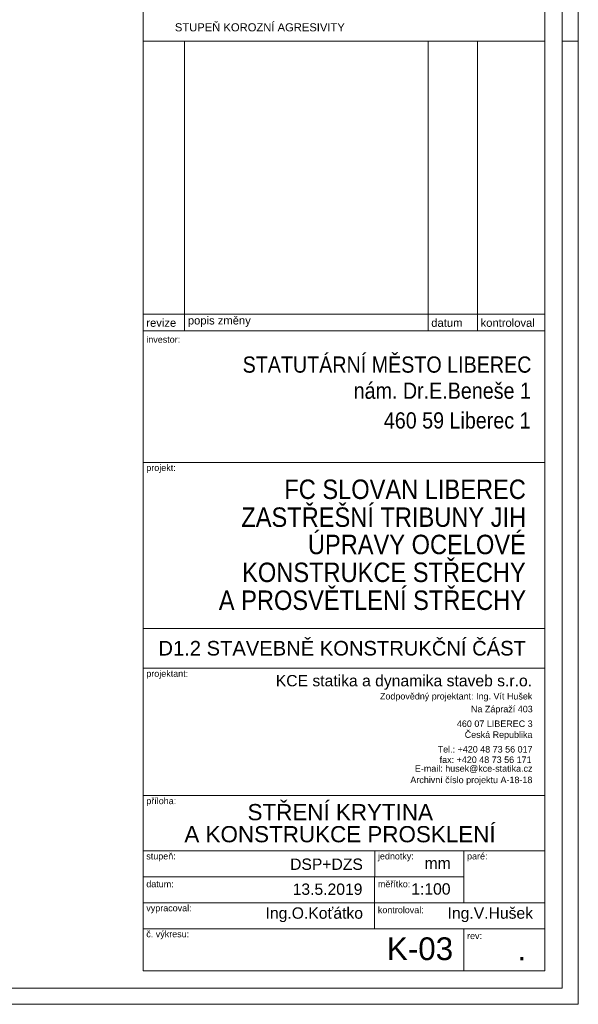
# Model space of a CAD drawing. Header units: metres. Extents: x 212 to 317, y 37 to 97.
# Tile 40 of 52: x 300 to 317, y 37 to 67. Entities that reach past the tile are written whole.
import ezdxf

# ---------------------------------------------------------------- set-up
doc = ezdxf.new("R2010")
doc.units = ezdxf.units.M
for name, color, linetype, lineweight in [('KOTY', 171, 'Continuous', 18), ('POPIS', 7, 'Continuous', 13), ('SRAFY', 254, 'Continuous', 18)]:
    doc.layers.add(name, color=color, linetype=linetype, lineweight=lineweight)
doc.styles.add('ARIAL', font='ARIAL.TTF')

msp = doc.modelspace()

# ---------------------------------------------------------------- linework, layer by layer
at = {"layer": 'KOTY', "color": 171, "linetype": 'Continuous', "lineweight": 18}
msp.add_line((316.869, 37.608), (316.869, 37.108), dxfattribs=at)
msp.add_line((316.869, 37.608), (316.869, 37.108), dxfattribs=at)
msp.add_line((316.869, 37.608), (316.869, 37.108), dxfattribs=at)
msp.add_line((316.869, 37.608), (316.869, 37.108), dxfattribs=at)
at = {"layer": 'POPIS', "color": 204, "linetype": 'Continuous', "lineweight": 13}
for p, q in [((303.436, 66.808), (303.436, 85.178)), ((315.836, 66.808), (315.836, 85.178)), ((303.436, 66.808), (315.836, 66.808)), ((303.436, 38.141), (303.436, 66.808)), ((303.436, 66.808), (315.836, 66.808)), ((304.719, 66.808), (304.719, 57.884)), ((304.719, 66.808), (304.719, 57.884)), ((312.231, 66.808), (312.231, 57.884)), ((313.753, 66.808), (313.753, 57.884)), ((313.753, 66.808), (313.753, 57.884)), ((315.836, 66.808), (315.836, 38.141)), ((303.436, 58.392), (315.836, 58.392)), ((303.436, 58.392), (315.836, 58.392)), ((303.436, 57.884), (315.836, 57.884)), ((303.436, 53.822), (315.836, 53.822)), ((303.436, 48.697), (315.836, 48.697)), ((303.436, 47.473), (315.836, 47.473)), ((303.436, 43.546), (315.836, 43.546)), ((303.436, 41.841), (315.836, 41.841)), ((310.585, 41.841), (310.585, 41.041)), ((313.336, 41.841), (313.336, 40.241)), ((303.436, 41.041), (313.336, 41.041)), ((310.583, 41.041), (310.583, 40.241)), ((303.436, 40.241), (315.836, 40.241)), ((310.583, 40.241), (310.583, 39.441)), ((303.436, 39.441), (315.836, 39.441)), ((313.336, 39.441), (313.336, 38.141)), ((315.836, 38.141), (303.436, 38.141)), ((303.436, 38.141), (315.836, 38.141))]:
    msp.add_line(p, q, dxfattribs=at)
at = {"layer": 'SRAFY', "color": 136, "linetype": 'Continuous', "lineweight": 18}
msp.add_line((316.369, 66.808), (316.869, 66.808), dxfattribs=at)
for points in [[(211.869, 37.108), (316.869, 37.108), (316.869, 96.508), (211.869, 96.508), (211.869, 37.108)], [(212.369, 37.608), (316.369, 37.608), (316.369, 96.008), (212.369, 96.008), (212.369, 37.608)]]:
    msp.add_lwpolyline(points, dxfattribs=at)

# ---------------------------------------------------------------- texts
at = {"layer": 'POPIS', "color": 204, "linetype": 'Continuous', "lineweight": 13, "attachment_point": 7, "style": 'ARIAL'}
for s, insert, char_height, width in [('\\W0.99;STUPEŇ\\~KOROZNÍ\\~AGRESIVITY', (304.418, 67.111), 0.25, 0.1239), ('\\W0.99;revize', (303.536, 57.999), 0.25, 0.1239), ('\\W0.99;revize', (303.536, 57.999), 0.25, 0.1239), ('\\W0.99;popis\\~změny', (304.819, 57.999), 0.25, 0.1239), ('\\W0.99;popis\\~změny', (304.819, 57.999), 0.25, 0.1239), ('\\W0.99;datum', (312.331, 57.999), 0.25, 0.1239), ('\\W0.99;kontroloval', (313.853, 57.999), 0.25, 0.1239), ('\\W0.99;kontroloval', (313.853, 57.999), 0.25, 0.1239), ('\\W0.99;investor:', (303.536, 57.508), 0.2, 0.09912), ('\\W0.87;STATUTÁRNÍ\\~MĚSTO\\~LIBEREC', (306.509, 56.581), 0.5, 0.21683), ('\\W0.87;nám.\\~Dr.E.Beneše\\~1', (309.935, 55.775), 0.5, 0.21683), ('\\W0.87;460\\~59\\~Liberec\\~1', (310.867, 54.859), 0.5, 0.21683), ('\\W0.99;projekt:', (303.536, 53.497), 0.2, 0.09912), ('\\W0.87;FC\\~SLOVAN\\~LIBEREC', (307.795, 52.684), 0.6, 0.26019), ('\\W0.87;ZASTŘEŠNÍ\\~TRIBUNY\\~JIH', (306.468, 51.824), 0.6, 0.26019), ('\\W0.87;ÚPRAVY\\~OCELOVÉ', (308.523, 50.982), 0.6, 0.26019), ('\\W0.87;KONSTRUKCE\\~STŘECHY', (306.494, 50.122), 0.6, 0.26019), ('\\W0.87;A\\~PROSVĚTLENÍ\\~STŘECHY', (305.774, 49.262), 0.6, 0.26019), ('\\W0.99;D1.2\\~STAVEBNĚ\\~KONSTRUKČNÍ\\~ČÁST', (303.91, 47.859), 0.45, 0.22302), ('\\W0.99;projektant:', (303.536, 47.148), 0.2, 0.09912), ('\\W0.99;KCE\\~statika\\~a\\~dynamika\\~staveb\\~s.r.o.', (307.532, 46.809), 0.35, 0.17346), ('\\W0.99;Zodpovědný\\~projektant:\\~Ing.\\~Vít\\~Hušek', (310.746, 46.449), 0.2, 0.09912), ('\\W0.99;Na\\~Zápraží\\~403', (313.555, 46.054), 0.2, 0.09912), ('\\W0.99;460\\~07\\~LIBEREC\\~3', (313.122, 45.659), 0.2, 0.09912), ('\\W0.99;Česká\\~Republika', (313.363, 45.265), 0.2, 0.09912), ('\\W0.99;Tel.:\\~+420\\~48\\~73\\~56\\~017', (312.527, 44.87), 0.2, 0.09912), ('\\W0.99;fax:\\~+420\\~48\\~73\\~56\\~171', (312.589, 44.549), 0.2, 0.09912), ('\\W0.99;E-mail:\\~husek@kce-statika.cz', (311.824, 44.241), 0.2, 0.09912), ('\\W0.99;Archivní\\~číslo\\~projektu\\~A-18-18', (311.685, 43.869), 0.2, 0.09912), ('\\W0.99;příloha:', (303.536, 43.221), 0.2, 0.09912), ('\\W0.99;STŘENÍ\\~KRYTINA', (306.66, 42.778), 0.5, 0.2478), ('\\W0.99;A\\~KONSTRUKCE\\~PROSKLENÍ', (304.711, 42.098), 0.5, 0.2478), ('\\W0.99;stupeň:', (303.536, 41.516), 0.2, 0.09912), ('\\W0.99;DSP+DZS', (307.974, 41.249), 0.35, 0.17346), ('\\W0.99;jednotky:', (310.685, 41.516), 0.2, 0.09912), ('\\W0.99;paré:', (313.436, 41.516), 0.2, 0.09912), ('\\W0.99;mm', (312.124, 41.286), 0.35, 0.17346), ('\\W0.99;datum:', (303.536, 40.716), 0.2, 0.09912), ('\\W0.99;13.5.2019', (308.053, 40.479), 0.35, 0.17346), ('\\W0.99;měřítko:', (310.683, 40.716), 0.2, 0.09912), ('\\W0.99;1:100', (311.714, 40.486), 0.35, 0.17346), ('\\W0.99;vypracoval:', (303.536, 39.916), 0.2, 0.09912), ('\\W0.99;kontroloval:', (310.683, 39.916), 0.2, 0.09912), ('\\W0.99;Ing.O.Koťátko', (307.217, 39.642), 0.35, 0.17346), ('\\W0.99;Ing.V.Hušek', (312.834, 39.642), 0.35, 0.17346), ('\\W0.99;č.\\~výkresu:', (303.536, 39.116), 0.2, 0.09912), ('\\W0.99;K-03', (310.961, 38.463), 0.7, 0.34692), ('\\W0.99;rev:', (313.436, 39.116), 0.2, 0.09912), ('\\W0.99;.', (314.988, 38.463), 0.7, 0.34692)]:
    msp.add_mtext(s, dxfattribs=dict(at, insert=insert, char_height=char_height, width=width))

doc.saveas('drawing.dxf')
